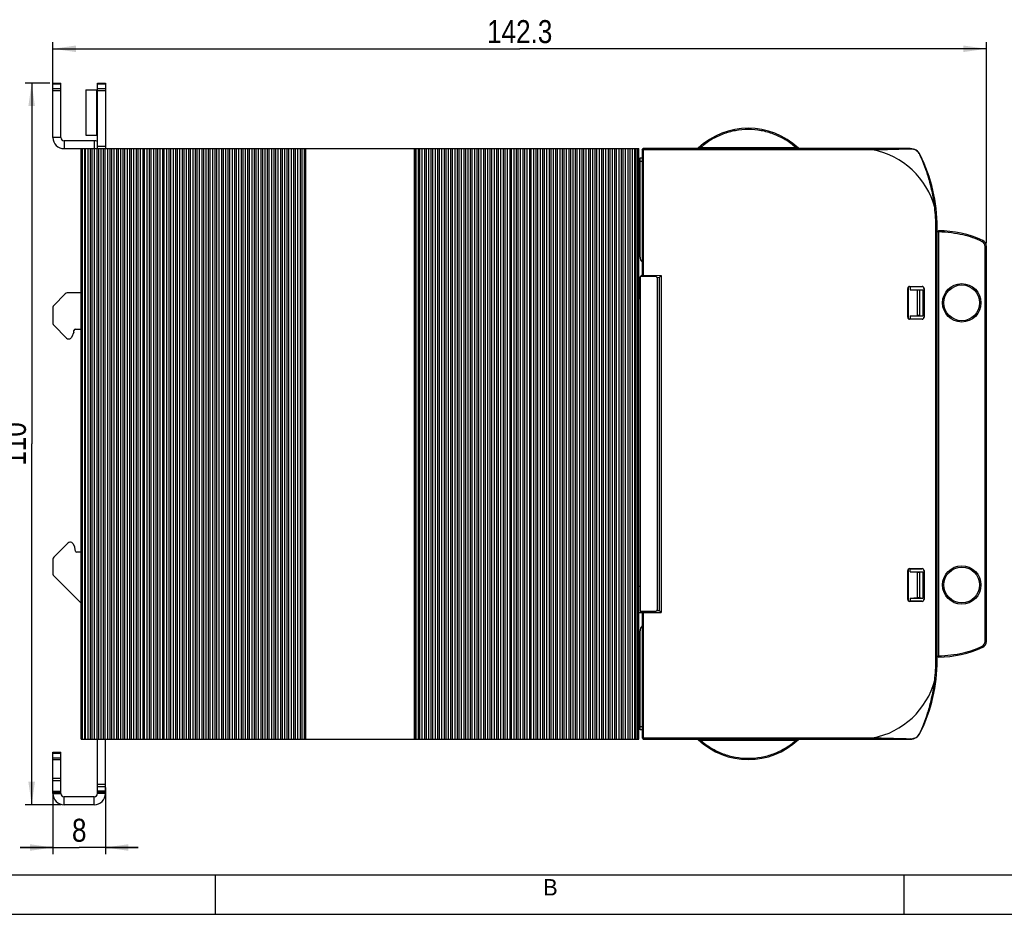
# Model space of a CAD drawing. Header units: millimetres. Extents: x 0 to 420, y 0 to 297.
# Tile 3 of 24: x 75 to 225, y 0 to 136. Entities that reach past the tile are written whole.
import ezdxf

# ---------------------------------------------------------------- set-up
doc = ezdxf.new("R2010")
doc.units = ezdxf.units.MM
doc.header["$LTSCALE"] = 23.1
doc.layers.get('0').update_dxf_attribs({"linetype": 'CONTINUOUS'})
doc.layers.add('ASSI', color=7, linetype='CONTINUOUS')
doc.styles.get("Standard").update_dxf_attribs({"font": 'txt', "width": 0.85})
doc.styles.add('TEXTSTYLE_2', font='trium.ttf')
doc.dimstyles.new('DIMSTYLE_1', dxfattribs={"dimtxt": 3.5, "dimasz": 3.5, "dimexe": 1, "dimexo": 0.5, "dimgap": 0.875, "dimtad": 1, "dimdec": 4, "dimdsep": 46, "dimtxsty": 'STANDARD', "dimblk": '_FILLED', "dimblk1": '_FILLED', "dimblk2": '_FILLED', "dimcen": 0.09, "dimadec": 4, "dimazin": 2, "dimtp": 0.1, "dimtm": 0.1, "dimtfac": 1, "dimtdec": 4, "dimtofl": 0, "dimtmove": 0, "dimatfit": 3, "dimldrblk": '_FILLED', "dimfxl": 1, "dimtolj": 1, "dimarcsym": 0})
doc.dimstyles.new('DIMSTYLE_2', dxfattribs={"dimtxt": 3.5, "dimasz": 3.5, "dimexe": 1, "dimexo": 0.5, "dimgap": 0.875, "dimtad": 1, "dimdec": 4, "dimdsep": 46, "dimtxsty": 'STANDARD', "dimblk": '_FILLED', "dimblk1": '_FILLED', "dimblk2": '_FILLED', "dimcen": 0.09, "dimadec": 4, "dimazin": 2, "dimtp": 0.2, "dimtm": 0.2, "dimtfac": 1, "dimtdec": 4, "dimtofl": 0, "dimtmove": 0, "dimatfit": 3, "dimldrblk": '_FILLED', "dimfxl": 1, "dimtolj": 1, "dimarcsym": 0})
doc.dimstyles.new('DIMSTYLE_3', dxfattribs={"dimtxt": 3.5, "dimasz": 3.5, "dimexe": 1, "dimexo": 0.5, "dimgap": 0.875, "dimtad": 1, "dimdec": 4, "dimdsep": 46, "dimtxsty": 'STANDARD', "dimblk": '_FILLED', "dimblk1": '_FILLED', "dimblk2": '_FILLED', "dimcen": 0.09, "dimadec": 4, "dimazin": 2, "dimtp": 0.15, "dimtm": 0.15, "dimtfac": 1, "dimtdec": 4, "dimtofl": 0, "dimtmove": 0, "dimatfit": 3, "dimldrblk": '_FILLED', "dimfxl": 1, "dimtolj": 1, "dimarcsym": 0})

# ---------------------------------------------------------------- blocks, each defined once
blk = doc.blocks.new('_FILLED')
at = {"color": 0, "linetype": 'BYBLOCK'}
blk.add_solid([(0, 0), (-1, 0.143), (-1, -0.143)], dxfattribs=at)
blk = doc.blocks.new('*D1')
at = {"color": 2, "linetype": 'CONTINUOUS'}
for p, q in [((80.24, 126.03), (80.24, 132.91)), ((222.54, 102.29), (222.54, 132.91)), ((80.24, 131.91), (151.39, 131.91)), ((222.54, 131.91), (151.39, 131.91))]:
    blk.add_line(p, q, dxfattribs=at)
at = {"color": 2, "linetype": 'CONTINUOUS', "xscale": 3.5, "yscale": 3.5, "zscale": 3.5, "rotation": 180}
blk.add_blockref('_FILLED', (80.24, 131.91), dxfattribs=at)
at = {"color": 2, "linetype": 'CONTINUOUS', "xscale": 3.5, "yscale": 3.5, "zscale": 3.5}
blk.add_blockref('_FILLED', (222.54, 131.91), dxfattribs=at)
at = {"color": 2, "linetype": 'CONTINUOUS', "insert": (151.39, 136.28), "char_height": 3.5, "width": 18, "attachment_point": 2, "line_spacing_factor": 0.9}
blk.add_mtext('142.3', dxfattribs=at)
blk = doc.blocks.new('*D2')
at = {"color": 2, "linetype": 'CONTINUOUS'}
for p, q in [((79.74, 126.69), (75.99, 126.69)), ((76.99, 126.69), (76.99, 71.69)), ((76.99, 16.69), (76.99, 71.69)), ((81.44, 16.69), (75.99, 16.69))]:
    blk.add_line(p, q, dxfattribs=at)
at = {"color": 2, "linetype": 'CONTINUOUS', "xscale": 3.5, "yscale": 3.5, "zscale": 3.5}
for p, rotation in [((76.99, 126.69), 90), ((76.99, 16.69), 270)]:
    blk.add_blockref('_FILLED', p, dxfattribs=dict(at, rotation=rotation))
at = {"color": 2, "linetype": 'CONTINUOUS', "insert": (72.62, 71.69), "char_height": 3.5, "width": 10.125, "attachment_point": 2, "rotation": 90, "line_spacing_factor": 0.9}
blk.add_mtext('110', dxfattribs=at)
blk = doc.blocks.new('*D8')
at = {"color": 2, "linetype": 'CONTINUOUS'}
for p, q in [((80.24, 18.25), (80.24, 9.18)), ((88.24, 19.32), (88.24, 9.18)), ((80.24, 10.18), (75.24, 10.18)), ((75.24, 10.18), (84.24, 10.18)), ((93.24, 10.18), (84.24, 10.18)), ((88.24, 10.18), (93.24, 10.18))]:
    blk.add_line(p, q, dxfattribs=at)
at = {"color": 2, "linetype": 'CONTINUOUS', "xscale": 3.5, "yscale": 3.5, "zscale": 3.5}
blk.add_blockref('_FILLED', (80.24, 10.18), dxfattribs=at)
at = {"color": 2, "linetype": 'CONTINUOUS', "xscale": 3.5, "yscale": 3.5, "zscale": 3.5, "rotation": 180}
blk.add_blockref('_FILLED', (88.24, 10.18), dxfattribs=at)
at = {"color": 2, "linetype": 'CONTINUOUS', "insert": (84.24, 14.56), "char_height": 3.5, "width": 4.125, "attachment_point": 2, "line_spacing_factor": 0.9}
blk.add_mtext('8', dxfattribs=at)

msp = doc.modelspace()

# ---------------------------------------------------------------- linework, layer by layer
at = {"color": 7, "linetype": 'CONTINUOUS'}
for p, q in [((80.23855, 118.39139), (80.23855, 126.69139)), ((80.23855, 126.69139), (81.43855, 126.69139)), ((87.03855, 116.69139), (87.03855, 126.69139)), ((87.03855, 126.69139), (88.23855, 126.69139)), ((85.23855, 125.64139), (85.23855, 118.74139)), ((85.23855, 125.64139), (86.93855, 125.64139)), ((85.23855, 118.74139), (86.93855, 118.74139)), ((81.93855, 116.69139), (169.53855, 116.69139)), ((84.53855, 26.69139), (84.53855, 116.69139)), ((85.53855, 116.69139), (85.53855, 26.69139)), ((86.53855, 116.69139), (86.53855, 26.69139)), ((87.53855, 116.69139), (87.53855, 26.69139)), ((88.53855, 116.69139), (88.53855, 26.69139)), ((89.53855, 116.69139), (89.53855, 26.69139)), ((90.53855, 116.69139), (90.53855, 26.69139)), ((91.53855, 116.69139), (91.53855, 26.69139)), ((92.53855, 116.69139), (92.53855, 26.69139)), ((93.53855, 116.69139), (93.53855, 26.69139)), ((94.53855, 116.69139), (94.53855, 26.69139)), ((95.53855, 116.69139), (95.53855, 26.69139)), ((96.53855, 116.69139), (96.53855, 26.69139)), ((97.53855, 116.69139), (97.53855, 26.69139)), ((98.53855, 116.69139), (98.53855, 26.69139)), ((99.53855, 116.69139), (99.53855, 26.69139)), ((100.53855, 116.69139), (100.53855, 26.69139)), ((101.53855, 116.69139), (101.53855, 26.69139)), ((102.53855, 116.69139), (102.53855, 26.69139)), ((103.53855, 116.69139), (103.53855, 26.69139)), ((104.53855, 116.69139), (104.53855, 26.69139)), ((105.53855, 116.69139), (105.53855, 26.69139)), ((106.53855, 116.69139), (106.53855, 26.69139)), ((107.53855, 116.69139), (107.53855, 26.69139)), ((108.53855, 116.69139), (108.53855, 26.69139)), ((109.53855, 116.69139), (109.53855, 26.69139)), ((110.53855, 116.69139), (110.53855, 26.69139)), ((111.53855, 116.69139), (111.53855, 26.69139)), ((112.53855, 116.69139), (112.53855, 26.69139)), ((113.53855, 116.69139), (113.53855, 26.69139)), ((114.53855, 116.69139), (114.53855, 26.69139)), ((115.53855, 116.69139), (115.53855, 26.69139)), ((116.53855, 116.69139), (116.53855, 26.69139)), ((117.53855, 116.69139), (117.53855, 26.69139)), ((118.53855, 116.69139), (118.53855, 26.69139)), ((135.53855, 116.69139), (135.53855, 26.69139)), ((136.53855, 26.69139), (136.53855, 116.69139)), ((137.53855, 26.69139), (137.53855, 116.69139)), ((138.53855, 26.69139), (138.53855, 116.69139)), ((139.53855, 26.69139), (139.53855, 116.69139)), ((140.53855, 26.69139), (140.53855, 116.69139)), ((141.53855, 26.69139), (141.53855, 116.69139)), ((142.53855, 26.69139), (142.53855, 116.69139)), ((143.53855, 26.69139), (143.53855, 116.69139)), ((144.53855, 26.69139), (144.53855, 116.69139)), ((145.53855, 26.69139), (145.53855, 116.69139)), ((146.53855, 26.69139), (146.53855, 116.69139)), ((147.53855, 26.69139), (147.53855, 116.69139)), ((148.53855, 26.69139), (148.53855, 116.69139)), ((149.53855, 26.69139), (149.53855, 116.69139)), ((150.53855, 26.69139), (150.53855, 116.69139)), ((151.53855, 26.69139), (151.53855, 116.69139)), ((152.53855, 26.69139), (152.53855, 116.69139)), ((153.53855, 26.69139), (153.53855, 116.69139)), ((154.53855, 26.69139), (154.53855, 116.69139)), ((155.53855, 26.69139), (155.53855, 116.69139)), ((156.53855, 26.69139), (156.53855, 116.69139)), ((157.53855, 26.69139), (157.53855, 116.69139)), ((158.53855, 26.69139), (158.53855, 116.69139)), ((159.53855, 26.69139), (159.53855, 116.69139)), ((160.53855, 26.69139), (160.53855, 116.69139)), ((161.53855, 26.69139), (161.53855, 116.69139)), ((162.53855, 26.69139), (162.53855, 116.69139)), ((163.53855, 26.69139), (163.53855, 116.69139)), ((164.53855, 26.69139), (164.53855, 116.69139)), ((165.53855, 26.69139), (165.53855, 116.69139)), ((166.53855, 26.69139), (166.53855, 116.69139)), ((167.53855, 26.69139), (167.53855, 116.69139)), ((168.53855, 116.69139), (168.53855, 26.69139)), ((169.53855, 26.69139), (169.53855, 116.69139)), ((170.03855, 116.49139), (170.23855, 116.69139)), ((170.03855, 116.49139), (170.03855, 97.19008)), ((170.23855, 116.49139), (170.13855, 116.59139)), ((210.93831, 116.69139), (170.23855, 116.69139)), ((170.23855, 116.49139), (170.23855, 97.38965)), ((205.22029, 116.49139), (170.23855, 116.49139)), ((210.94197, 116.61972), (210.77718, 116.61526)), ((211.02574, 116.62199), (210.77719, 116.61442)), ((169.73855, 100.15739), (169.73855, 115.29139)), ((169.73855, 115.29139), (170.03855, 115.29008)), ((214.83855, 38.69139), (214.83855, 104.69139)), ((215.03855, 38.69139), (215.03855, 104.69139)), ((215.03855, 103.98698), (215.2438, 104.18691)), ((215.23855, 103.98745), (215.23855, 39.3959)), ((222.33855, 41.58795), (222.33855, 101.79484)), ((222.53855, 41.58795), (222.53855, 101.79484)), ((169.73855, 97.14139), (169.63855, 97.04139)), ((169.63855, 93.84139), (169.63855, 97.04139)), ((169.73855, 97.19139), (169.73855, 46.19139)), ((172.13942, 97.18092), (169.73855, 97.19139)), ((170.03855, 97.44139), (169.78833, 97.19118)), ((170.03855, 97.39139), (172.93855, 97.36609)), ((172.31196, 97.08038), (172.64737, 97.07745)), ((172.33855, 96.98092), (172.33855, 46.40187)), ((172.93855, 97.36446), (172.64736, 97.07616)), ((172.64737, 97.07745), (172.64737, 46.30534)), ((172.93855, 97.36609), (172.93855, 46.0167)), ((210.53855, 90.99139), (210.53855, 95.39139)), ((210.55737, 90.99139), (210.55737, 95.39139)), ((210.6104, 95.55477), (210.6104, 90.82802)), ((210.83855, 95.69139), (212.73855, 95.69139)), ((210.83855, 95.67266), (212.73855, 95.67324)), ((210.89603, 95.67266), (210.89603, 95.19139)), ((210.89603, 95.19139), (212.83855, 95.19139)), ((210.89603, 95.19139), (212.03855, 95.1214)), ((212.37667, 95.1214), (212.03855, 95.1214)), ((212.03855, 91.26138), (212.03855, 95.1214)), ((212.37667, 95.1214), (212.83855, 95.19139)), ((212.37667, 91.26138), (212.37667, 95.1214)), ((212.83855, 95.19139), (212.83855, 91.19139)), ((213.02048, 95.39139), (213.02048, 90.99139)), ((213.03855, 95.39139), (213.03855, 90.99139)), ((169.73855, 93.74139), (169.63855, 93.84139)), ((212.73855, 90.70955), (210.83855, 90.71013)), ((212.73855, 90.69139), (210.83855, 90.69139)), ((210.89603, 91.19139), (212.03855, 91.26138)), ((210.89603, 91.19139), (212.83855, 91.19139)), ((210.89603, 91.19139), (210.89603, 90.71013)), ((212.37667, 91.26138), (212.03855, 91.26138)), ((212.37667, 91.26138), (212.83855, 91.19139)), ((210.6104, 52.55477), (210.6104, 47.82802)), ((210.83855, 52.69139), (212.73855, 52.69139)), ((210.83855, 52.67266), (212.73855, 52.67324)), ((210.89603, 52.19139), (210.89603, 52.67266)), ((210.53855, 47.99139), (210.53855, 52.39139)), ((210.55737, 47.99139), (210.55737, 52.39139)), ((210.89603, 52.19139), (212.83855, 52.19139)), ((210.89603, 52.19139), (212.03855, 52.1214)), ((212.03855, 52.1214), (212.37667, 52.1214)), ((212.03855, 48.26138), (212.03855, 52.1214)), ((212.37667, 52.1214), (212.83855, 52.19139)), ((212.37667, 48.26138), (212.37667, 52.1214)), ((212.83855, 52.19139), (212.83855, 48.19139)), ((213.02048, 52.39139), (213.02048, 47.99139)), ((213.03855, 52.39139), (213.03855, 47.99139)), ((169.73855, 49.94139), (169.53855, 49.94139)), ((210.89603, 48.19139), (212.03855, 48.26138)), ((210.89603, 48.19139), (212.83855, 48.19139)), ((210.89603, 48.19139), (210.89603, 47.71013)), ((212.03855, 48.26138), (212.37667, 48.26138)), ((212.37667, 48.26138), (212.83855, 48.19139)), ((212.73855, 47.70955), (210.83855, 47.71013)), ((212.73855, 47.69139), (210.83855, 47.69139)), ((170.03855, 45.94139), (169.53855, 45.94139)), ((169.73855, 46.19139), (172.13942, 46.20187)), ((170.03855, 46.1927), (170.03855, 26.89139)), ((170.03855, 45.99139), (172.93855, 46.0167)), ((170.23855, 45.99314), (170.23855, 26.89139)), ((172.31252, 46.30354), (172.64736, 46.30663)), ((172.64736, 46.30663), (172.93855, 46.0167)), ((169.73855, 28.09139), (169.73855, 43.22539)), ((215.2438, 39.19588), (215.03855, 39.39581)), ((170.03899, 28.0927), (169.73855, 28.09139)), ((84.53855, 26.69139), (169.53855, 26.69139)), ((87.03855, 18.39139), (87.03855, 26.69139)), ((170.03855, 26.89139), (170.23855, 26.69139)), ((170.13855, 26.79139), (170.23855, 26.89139)), ((170.23855, 26.89139), (205.22029, 26.89139)), ((170.23855, 26.69139), (210.93831, 26.69139)), ((210.77252, 26.76766), (211.02574, 26.7608)), ((80.23855, 24.69139), (81.43855, 24.69139)), ((81.43855, 18.39139), (81.43855, 24.69139)), ((86.53855, 17.89139), (81.93855, 17.89139)), ((18, 6), (414, 6)), ((210, 0), (210, 6))]:
    msp.add_line(p, q, dxfattribs=at)
at = {"color": 9, "linetype": 'CONTINUOUS'}
for p, q in [((80.23855, 126.57424), (81.43855, 126.57424)), ((87.03855, 126.57424), (88.23855, 126.57424)), ((81.43855, 125.80855), (80.23855, 125.80855)), ((81.43855, 125.52571), (80.23855, 125.52571)), ((88.23855, 125.80855), (87.03855, 125.80855)), ((88.23855, 125.52571), (87.03855, 125.52571)), ((81.43855, 118.39139), (80.23855, 118.39139)), ((81.93855, 117.89139), (81.93855, 116.69139)), ((86.53855, 117.89139), (86.53855, 116.69139)), ((87.03855, 117.09139), (88.23855, 117.09139)), ((84.73855, 26.69139), (84.73855, 116.69139)), ((85.03855, 116.69139), (85.03855, 26.69139)), ((85.16355, 116.69139), (85.16355, 26.69139)), ((85.91355, 116.69139), (85.91355, 26.69139)), ((86.16355, 116.69139), (86.16355, 26.69139)), ((86.91355, 116.69139), (86.91355, 26.69139)), ((87.16355, 116.69139), (87.16355, 26.69139)), ((87.91355, 116.69139), (87.91355, 26.69139)), ((88.16355, 116.69139), (88.16355, 26.69139)), ((88.91355, 116.69139), (88.91355, 26.69139)), ((89.16355, 116.69139), (89.16355, 26.69139)), ((89.91355, 116.69139), (89.91355, 26.69139)), ((90.16355, 116.69139), (90.16355, 26.69139)), ((90.91355, 116.69139), (90.91355, 26.69139)), ((91.16355, 116.69139), (91.16355, 26.69139)), ((91.91355, 116.69139), (91.91355, 26.69139)), ((92.16355, 116.69139), (92.16355, 26.69139)), ((92.91355, 116.69139), (92.91355, 26.69139)), ((93.16355, 116.69139), (93.16355, 26.69139)), ((93.91355, 116.69139), (93.91355, 26.69139)), ((94.16355, 116.69139), (94.16355, 26.69139)), ((94.91355, 116.69139), (94.91355, 26.69139)), ((95.16355, 116.69139), (95.16355, 26.69139)), ((95.91355, 116.69139), (95.91355, 26.69139)), ((96.16355, 116.69139), (96.16355, 26.69139)), ((96.91355, 116.69139), (96.91355, 26.69139)), ((97.16355, 116.69139), (97.16355, 26.69139)), ((97.91355, 116.69139), (97.91355, 26.69139)), ((98.16355, 116.69139), (98.16355, 26.69139)), ((98.91355, 116.69139), (98.91355, 26.69139)), ((99.16355, 116.69139), (99.16355, 26.69139)), ((99.91355, 116.69139), (99.91355, 26.69139)), ((100.16355, 116.69139), (100.16355, 26.69139)), ((100.91355, 116.69139), (100.91355, 26.69139)), ((101.16355, 116.69139), (101.16355, 26.69139)), ((101.91355, 116.69139), (101.91355, 26.69139)), ((102.16355, 116.69139), (102.16355, 26.69139)), ((102.91355, 116.69139), (102.91355, 26.69139)), ((103.16355, 116.69139), (103.16355, 26.69139)), ((103.91355, 116.69139), (103.91355, 26.69139)), ((104.16355, 116.69139), (104.16355, 26.69139)), ((104.91355, 116.69139), (104.91355, 26.69139)), ((105.16355, 116.69139), (105.16355, 26.69139)), ((105.91355, 116.69139), (105.91355, 26.69139)), ((106.16355, 116.69139), (106.16355, 26.69139)), ((106.91355, 116.69139), (106.91355, 26.69139)), ((107.16355, 116.69139), (107.16355, 26.69139)), ((107.91355, 116.69139), (107.91355, 26.69139)), ((108.16355, 116.69139), (108.16355, 26.69139)), ((108.91355, 116.69139), (108.91355, 26.69139)), ((109.16355, 116.69139), (109.16355, 26.69139)), ((109.91355, 116.69139), (109.91355, 26.69139)), ((110.16355, 116.69139), (110.16355, 26.69139)), ((110.91355, 116.69139), (110.91355, 26.69139)), ((111.16355, 116.69139), (111.16355, 26.69139)), ((111.91355, 116.69139), (111.91355, 26.69139)), ((112.16355, 116.69139), (112.16355, 26.69139)), ((112.91355, 116.69139), (112.91355, 26.69139)), ((113.16355, 116.69139), (113.16355, 26.69139)), ((113.91355, 116.69139), (113.91355, 26.69139)), ((114.16355, 116.69139), (114.16355, 26.69139)), ((114.91355, 116.69139), (114.91355, 26.69139)), ((115.16355, 116.69139), (115.16355, 26.69139)), ((115.91355, 116.69139), (115.91355, 26.69139)), ((116.16355, 116.69139), (116.16355, 26.69139)), ((116.91355, 116.69139), (116.91355, 26.69139)), ((117.16355, 116.69139), (117.16355, 26.69139)), ((117.91355, 116.69139), (117.91355, 26.69139)), ((118.16355, 116.69139), (118.16355, 26.69139)), ((118.65374, 26.69139), (118.65374, 116.69139)), ((118.77874, 26.69139), (118.77874, 116.69139)), ((135.29836, 116.69139), (135.29836, 26.69139)), ((135.42336, 116.69139), (135.42336, 26.69139)), ((135.91355, 116.69139), (135.91355, 26.69139)), ((136.16355, 26.69139), (136.16355, 116.69139)), ((136.91355, 26.69139), (136.91355, 116.69139)), ((137.16355, 26.69139), (137.16355, 116.69139)), ((137.91355, 26.69139), (137.91355, 116.69139)), ((138.16355, 26.69139), (138.16355, 116.69139)), ((138.91355, 26.69139), (138.91355, 116.69139)), ((139.16355, 26.69139), (139.16355, 116.69139)), ((139.91355, 26.69139), (139.91355, 116.69139)), ((140.16355, 26.69139), (140.16355, 116.69139)), ((140.91355, 26.69139), (140.91355, 116.69139)), ((141.16355, 26.69139), (141.16355, 116.69139)), ((141.91355, 26.69139), (141.91355, 116.69139)), ((142.16355, 26.69139), (142.16355, 116.69139)), ((142.91355, 26.69139), (142.91355, 116.69139)), ((143.16355, 26.69139), (143.16355, 116.69139)), ((143.91355, 26.69139), (143.91355, 116.69139)), ((144.16355, 26.69139), (144.16355, 116.69139)), ((144.91355, 26.69139), (144.91355, 116.69139)), ((145.16355, 26.69139), (145.16355, 116.69139)), ((145.91355, 26.69139), (145.91355, 116.69139)), ((146.16355, 26.69139), (146.16355, 116.69139)), ((146.91355, 26.69139), (146.91355, 116.69139)), ((147.16355, 26.69139), (147.16355, 116.69139)), ((147.91355, 26.69139), (147.91355, 116.69139)), ((148.16355, 26.69139), (148.16355, 116.69139)), ((148.91355, 26.69139), (148.91355, 116.69139)), ((149.16355, 26.69139), (149.16355, 116.69139)), ((149.91355, 26.69139), (149.91355, 116.69139)), ((150.16355, 26.69139), (150.16355, 116.69139)), ((150.91355, 26.69139), (150.91355, 116.69139)), ((151.16355, 26.69139), (151.16355, 116.69139)), ((151.91355, 26.69139), (151.91355, 116.69139)), ((152.16355, 26.69139), (152.16355, 116.69139)), ((152.91355, 26.69139), (152.91355, 116.69139)), ((153.16355, 26.69139), (153.16355, 116.69139)), ((153.91355, 26.69139), (153.91355, 116.69139)), ((154.16355, 26.69139), (154.16355, 116.69139)), ((154.91355, 26.69139), (154.91355, 116.69139)), ((155.16355, 26.69139), (155.16355, 116.69139)), ((155.91355, 26.69139), (155.91355, 116.69139)), ((156.16355, 26.69139), (156.16355, 116.69139)), ((156.91355, 26.69139), (156.91355, 116.69139)), ((157.16355, 26.69139), (157.16355, 116.69139)), ((157.91355, 26.69139), (157.91355, 116.69139)), ((158.16355, 26.69139), (158.16355, 116.69139)), ((158.91355, 26.69139), (158.91355, 116.69139)), ((159.16355, 26.69139), (159.16355, 116.69139)), ((159.91355, 26.69139), (159.91355, 116.69139)), ((160.16355, 26.69139), (160.16355, 116.69139)), ((160.91355, 26.69139), (160.91355, 116.69139)), ((161.16355, 26.69139), (161.16355, 116.69139)), ((161.91355, 26.69139), (161.91355, 116.69139)), ((162.16355, 26.69139), (162.16355, 116.69139)), ((162.91355, 26.69139), (162.91355, 116.69139)), ((163.16355, 26.69139), (163.16355, 116.69139)), ((163.91355, 26.69139), (163.91355, 116.69139)), ((164.16355, 26.69139), (164.16355, 116.69139)), ((164.91355, 26.69139), (164.91355, 116.69139)), ((165.16355, 26.69139), (165.16355, 116.69139)), ((165.91355, 26.69139), (165.91355, 116.69139)), ((166.16355, 26.69139), (166.16355, 116.69139)), ((166.91355, 26.69139), (166.91355, 116.69139)), ((167.16355, 26.69139), (167.16355, 116.69139)), ((167.91355, 26.69139), (167.91355, 116.69139)), ((168.16355, 116.69139), (168.16355, 26.69139)), ((168.91355, 116.69139), (168.91355, 26.69139)), ((169.03855, 116.69139), (169.03855, 26.69139)), ((169.33855, 26.69139), (169.33855, 116.69139)), ((178.73158, 116.78934), (178.59599, 116.7462)), ((178.99802, 116.87401), (178.73158, 116.78934)), ((178.99807, 116.87401), (193.47949, 116.87401)), ((193.74418, 116.78977), (193.47908, 116.87401)), ((193.88111, 116.7462), (193.74418, 116.78977)), ((205.22029, 116.49139), (205.22029, 116.69139)), ((211.02574, 116.62199), (210.93831, 116.69139)), ((212.39159, 115.78231), (212.46318, 115.7429)), ((169.73855, 114.7914), (170.03855, 114.79009)), ((214.65547, 107.69923), (214.854, 107.72349)), ((214.83855, 104.69139), (215.03855, 104.69139)), ((221.89776, 102.50966), (221.98756, 102.68837)), ((222.33855, 101.79484), (222.53855, 101.79484)), ((210.55737, 95.39139), (210.53855, 95.39139)), ((210.83855, 95.67266), (210.83855, 95.69139)), ((212.73855, 95.67324), (212.73855, 95.69139)), ((213.02048, 95.39139), (213.03855, 95.39139)), ((210.55737, 90.99139), (210.53855, 90.99139)), ((210.83855, 90.71013), (210.83855, 90.69139)), ((212.73855, 90.70955), (212.73855, 90.69139)), ((213.02048, 90.99139), (213.03855, 90.99139)), ((210.83855, 52.67266), (210.83855, 52.69139)), ((212.73855, 52.67324), (212.73855, 52.69139)), ((210.55737, 52.39139), (210.53855, 52.39139)), ((213.02048, 52.39139), (213.03855, 52.39139)), ((210.55737, 47.99139), (210.53855, 47.99139)), ((210.83855, 47.71013), (210.83855, 47.69139)), ((212.73855, 47.70955), (212.73855, 47.69139)), ((213.02048, 47.99139), (213.03855, 47.99139)), ((221.89776, 40.87313), (221.98756, 40.69442)), ((222.33855, 41.58795), (222.53855, 41.58795)), ((214.83855, 38.69139), (215.03855, 38.69139)), ((214.65547, 35.68355), (214.854, 35.6593)), ((170.03855, 28.5927), (169.73855, 28.59139)), ((212.39159, 27.60048), (212.46318, 27.63989)), ((178.59599, 26.63659), (178.73292, 26.59302)), ((178.73292, 26.59302), (178.99802, 26.50878)), ((193.47945, 26.50878), (178.99838, 26.50878)), ((193.47908, 26.50878), (193.7543, 26.59624)), ((193.7543, 26.59624), (193.88111, 26.63659)), ((205.22029, 26.89139), (205.22029, 26.69139)), ((211.02574, 26.7608), (210.93831, 26.69139)), ((80.23855, 24.57424), (81.43855, 24.57424)), ((81.43855, 23.80855), (80.23855, 23.80855)), ((81.43855, 23.52571), (80.23855, 23.52571)), ((81.43855, 20.68325), (80.23855, 20.68325)), ((81.43855, 20.33684), (80.23855, 20.33684)), ((87.03855, 19.81723), (88.23855, 19.81723)), ((80.23855, 18.74913), (81.43855, 18.74913)), ((80.23855, 18.57592), (81.43855, 18.57592)), ((80.23855, 18.39139), (81.43855, 18.39139)), ((87.03855, 19.47082), (88.23855, 19.47082)), ((88.23855, 18.74913), (87.03855, 18.74913)), ((88.23855, 18.57592), (87.03855, 18.57592)), ((88.23855, 18.39139), (87.03855, 18.39139)), ((81.93855, 16.69139), (81.93855, 17.89139)), ((86.53855, 16.69139), (86.53855, 17.89139))]:
    msp.add_line(p, q, dxfattribs=at)
at = {"color": 3, "linetype": 'CONTINUOUS'}
for p, q in [((81.43855, 118.39139), (81.43855, 126.69139)), ((88.23855, 126.69139), (88.23855, 116.69139)), ((86.53855, 117.89139), (81.93855, 117.89139)), ((80.35571, 92.80855), (82.12139, 94.57424)), ((84.53855, 94.69139), (82.40423, 94.69139)), ((80.23855, 92.52571), (80.23855, 90.05708)), ((82.32139, 87.80855), (80.35571, 89.77424)), ((83.4027, 88.71252), (83.04513, 87.92587)), ((83.43855, 88.87804), (83.43855, 88.99139)), ((83.63855, 89.19139), (84.53855, 89.19139)), ((82.60423, 87.69139), (82.68098, 87.69139)), ((80.35571, 54.40855), (82.52139, 56.57424)), ((82.91302, 56.69139), (82.80423, 56.69139)), ((83.25528, 56.49842), (83.52329, 56.05535)), ((83.6739, 55.35666), (83.57496, 55.91778)), ((80.23855, 54.12571), (80.23855, 51.85708)), ((84.53855, 55.19139), (83.87086, 55.19139)), ((84.42139, 47.50855), (80.35571, 51.57424)), ((88.23855, 18.39139), (88.23855, 26.69139)), ((80.23855, 18.39139), (80.23855, 24.69139)), ((86.53855, 16.69139), (81.93855, 16.69139))]:
    msp.add_line(p, q, dxfattribs=at)
at = {"color": 2, "linetype": 'CONTINUOUS'}
for p, q in [((105, 0), (105, 6)), ((0, 0), (420, 0))]:
    msp.add_line(p, q, dxfattribs=at)
at = {"color": 9, "linetype": 'CONTINUOUS'}
for centre, radius in [((218.78855, 93.19139), 2.92703), ((218.78855, 93.19139), 2.72282), ((218.78855, 50.19139), 2.92703), ((218.78855, 50.19139), 2.72282)]:
    msp.add_circle(centre, radius, dxfattribs=at)
at = {"color": 7, "linetype": 'CONTINUOUS'}
for centre, radius, start, end in [((186.23855, 108.67849), 11.1129, 46.5501517, 133.4498483), ((81.93855, 118.39139), 1.7, 180, 270), ((178.45845, 116.89139), 0.2, 269.9998275, 313.4498483), ((194.01865, 116.89139), 0.2, 226.5502751, 255.516686), ((210.93831, 114.99139), 1.7, 26.2353968, 90), ((211.06435, 115.15692), 1.46557, 87.4059863, 91.5096851), ((187.4973, 104.17136), 27.46889, 24.8702736, 25.0048278), ((189.07825, 104.90181), 25.72735, 24.3403509, 24.8751377), ((190.03855, 104.69139), 25, 0, 26.2353968), ((170.13855, 114.59139), 0.7, 124.8499046, 149.0687476), ((170.13855, 114.59139), 0.7, 210.9312757, 235.1500954), ((190.03855, 104.69139), 24.8, 0, 6.966203), ((221.53855, 101.79484), 0.8, 0, 63.319902), ((221.53855, 101.79484), 1, 0, 63.319902), ((170.73855, 100.15739), 1, 180, 225.5576879), ((172.13855, 96.98092), 0.2, 0, 89.75), ((210.83855, 95.39139), 0.3, 90, 180), ((212.73855, 95.39139), 0.3, 0, 90), ((210.83855, 90.99139), 0.3, 180, 270), ((212.73855, 90.99139), 0.3, 270, 360), ((210.83855, 52.39139), 0.3, 90, 180), ((212.73855, 52.39139), 0.3, 0, 90), ((210.83855, 47.99139), 0.3, 180, 270), ((212.73855, 47.99139), 0.3, 270, 360), ((172.13855, 46.40187), 0.2, 270.25, 360), ((170.73855, 43.22539), 1, 134.4423121, 180), ((221.53855, 41.58795), 0.8, 296.680098, 360), ((221.53855, 41.58795), 1, 296.680098, 360), ((168.61217, 84.90251), 65.15273, 315.5735491, 315.6962719), ((190.03855, 38.69139), 25, 333.7646032, 360), ((190.03855, 38.69139), 24.8, 353.033797, 360), ((170.13855, 28.79139), 0.7, 124.8499046, 149.0687476), ((170.13855, 28.79139), 0.7, 210.9312757, 235.1500954), ((210.93831, 28.39139), 1.7, 270, 333.7646032), ((187.01714, 39.43542), 27.99872, 334.9950829, 335.1271303), ((188.64935, 38.67963), 26.20002, 335.1253094, 335.6370545), ((178.45845, 26.49139), 0.2, 46.5501517, 90), ((186.23855, 34.7043), 11.1129, 226.5501517, 313.4498483), ((194.01865, 26.49139), 0.2, 89.9997172, 133.4498483), ((211.06426, 28.22401), 1.46372, 268.4921483, 272.6045939), ((81.93855, 18.39139), 0.5, 180, 270), ((86.53855, 18.39139), 0.5, 270, 360)]:
    msp.add_arc(centre, radius, start, end, dxfattribs=at)
at = {"color": 3, "linetype": 'CONTINUOUS'}
for centre, radius, start, end in [((81.93855, 118.39139), 0.5, 180, 270), ((86.53855, 116.19139), 1.7, 72.8875718, 90), ((82.40423, 94.29139), 0.4, 90, 135), ((80.63855, 92.52571), 0.4, 135, 180), ((80.63855, 90.05708), 0.4, 180, 225), ((83.03855, 88.87804), 0.4, 335.5560452, 360), ((83.63855, 88.99139), 0.2, 90, 180), ((82.60423, 88.09139), 0.4, 225, 270), ((82.68098, 88.09139), 0.4, 270, 335.5560452), ((82.80423, 56.29139), 0.4, 90, 135), ((82.91302, 56.29139), 0.4, 31.1696769, 90), ((83.18103, 55.84832), 0.4, 10, 31.1696769), ((80.63855, 54.12571), 0.4, 135, 180), ((83.87086, 55.39139), 0.2, 190, 270), ((80.63855, 51.85708), 0.4, 180, 225), ((84.70423, 47.79139), 0.4, 225, 245.5184557), ((81.93855, 18.39139), 1.7, 180, 270), ((86.53855, 18.39139), 1.7, 270, 360)]:
    msp.add_arc(centre, radius, start, end, dxfattribs=at)
at = {"color": 9, "linetype": 'CONTINUOUS'}
for centre, start, end in [((203.03855, 104.69139), 14.5161738, 79.5246862), ((203.03855, 38.69139), 280.4753138, 345.4838262)]:
    msp.add_arc(centre, 12, start, end, dxfattribs=at)
at = {"color": 7, "linetype": 'CONTINUOUS'}
for centre, major_axis, start_param, end_param in [((210.83863, 95.39139), (0.28127, 0), 1.571101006, 3.141592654), ((212.73863, 95.39139), (0.28184, 0), 0, 1.571101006), ((210.83863, 90.99139), (0.28127, 0), -3.141592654, -1.571101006), ((212.73863, 90.99139), (0.28184, 0), -1.571101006, 0), ((210.83863, 52.39139), (0.28127, 0), 1.571101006, 3.141592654), ((212.73863, 52.39139), (0.28184, 0), 0, 1.571101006), ((210.83863, 47.99139), (0.28127, 0), -3.141592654, -1.571101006), ((212.73863, 47.99139), (0.28184, 0), -1.571101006, 0)]:
    msp.add_ellipse(centre, major_axis=major_axis, ratio=0.999999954, start_param=start_param, end_param=end_param, dxfattribs=at)
at = {"color": 9, "linetype": 'CONTINUOUS'}
for points, knots in [([(193.47949, 116.87401), (192.98548, 117.30894), (191.91628, 118.09138), (190.13011, 118.95765), (188.21642, 119.48939), (186.23829, 119.66853), (184.26029, 119.48933), (182.34692, 118.95757), (180.5609, 118.09156), (179.49204, 117.3089), (178.99807, 116.87401)], [0, 0, 0, 0, 0.124974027, 0.249967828, 0.374989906, 0.50003338, 0.625060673, 0.75005943, 0.875037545, 1, 1, 1, 1]), ([(178.9831, 116.69139), (178.98457, 116.69139), (178.98693, 116.69752), (178.98899, 116.70656), (178.99142, 116.72365), (178.99442, 116.75595), (178.99701, 116.80705), (178.99786, 116.85035), (178.99802, 116.87401)], [0, 0, 0, 0, 0.02398834, 0.081022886, 0.171722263, 0.293740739, 0.614957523, 1, 1, 1, 1]), ([(193.47908, 116.87401), (193.47923, 116.85035), (193.48009, 116.80705), (193.48268, 116.75595), (193.48567, 116.72365), (193.48811, 116.70656), (193.49017, 116.69752), (193.49252, 116.69139), (193.494, 116.69139)], [0, 0, 0, 0, 0.385042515, 0.706259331, 0.828277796, 0.91897716, 0.976011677, 1, 1, 1, 1]), ([(178.99802, 26.50878), (178.99786, 26.53243), (178.99701, 26.57574), (178.99442, 26.62684), (178.99142, 26.65914), (178.98899, 26.67623), (178.98693, 26.68527), (178.98457, 26.69139), (178.9831, 26.69139)], [0, 0, 0, 0, 0.385042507, 0.706259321, 0.828277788, 0.918977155, 0.976011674, 1, 1, 1, 1]), ([(178.99838, 26.50878), (179.49234, 26.0739), (180.56106, 25.29101), (182.34726, 24.42511), (184.26077, 23.89337), (186.23886, 23.71424), (188.21691, 23.8935), (190.13042, 24.42528), (191.91641, 25.2915), (192.98549, 26.07389), (193.47945, 26.50878)], [0, 0, 0, 0, 0.124962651, 0.249948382, 0.374963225, 0.500000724, 0.625037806, 0.750050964, 0.875035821, 1, 1, 1, 1]), ([(193.494, 26.69139), (193.49252, 26.69139), (193.49016, 26.68527), (193.4881, 26.67623), (193.48567, 26.65914), (193.48268, 26.62684), (193.48009, 26.57574), (193.47923, 26.53243), (193.47908, 26.50878)], [0, 0, 0, 0, 0.023988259, 0.081022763, 0.171722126, 0.293740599, 0.614957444, 1, 1, 1, 1])]:
    msp.add_open_spline(points, degree=3, knots=knots, dxfattribs=at)
at = {"color": 7, "linetype": 'CONTINUOUS'}
for points, knots in [([(210.77718, 116.61526), (210.43195, 116.60592), (208.57987, 116.55607), (206.72757, 116.5106), (205.22029, 116.49139)], [0, 0, 0, 0, 0.186402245, 1, 1, 1, 1]), ([(212.2978, 115.95241), (212.23583, 116.04971), (212.09055, 116.22715), (211.81587, 116.43428), (211.49275, 116.57631), (211.25454, 116.61547), (211.13068, 116.621)], [0, 0, 0, 0, 0.248042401, 0.487408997, 0.733436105, 1, 1, 1, 1]), ([(212.39159, 115.78231), (212.3849, 115.79664), (212.35644, 115.85483), (212.3241, 115.91111), (212.2978, 115.95241)], [0, 0, 0, 0, 0.244080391, 1, 1, 1, 1]), ([(214.65547, 107.69923), (214.60678, 108.13103), (214.49032, 108.96958), (214.26765, 110.17296), (214.00634, 111.28416), (213.50716, 113.07771), (212.98541, 114.47389), (212.51878, 115.50549)], [0, 0, 0, 0, 0.160472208, 0.312507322, 0.451797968, 0.581868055, 1, 1, 1, 1]), ([(215.14158, 104.08734), (215.1578, 104.07074), (215.19065, 104.03779), (215.22229, 104.00368), (215.23855, 103.98698)], [0, 0, 0, 0, 0.498930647, 1, 1, 1, 1]), ([(221.89778, 102.50971), (220.98189, 102.9707), (219.42243, 103.4969), (217.16461, 103.88069), (215.90156, 103.96987), (215.23856, 103.98791)], [0, 0, 0, 0, 0.447977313, 0.710233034, 1, 1, 1, 1]), ([(215.23855, 39.39599), (216.50046, 39.42893), (218.31008, 39.62384), (220.51444, 40.25485), (221.46425, 40.65364), (221.89785, 40.87293)], [0, 0, 0, 0, 0.551458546, 0.787731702, 1, 1, 1, 1]), ([(212.51628, 27.87172), (212.98056, 28.89727), (213.50099, 30.28766), (214.00085, 32.07698), (214.26427, 33.19322), (214.48899, 34.4042), (214.60643, 35.24863), (214.65547, 35.68355)], [0, 0, 0, 0, 0.415421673, 0.545648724, 0.685536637, 0.838486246, 1, 1, 1, 1]), ([(211.13077, 26.7618), (211.25448, 26.76734), (211.4923, 26.80635), (211.8151, 26.94811), (212.08996, 27.15502), (212.2355, 27.33261), (212.29763, 27.43012)], [0, 0, 0, 0, 0.266329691, 0.511872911, 0.751321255, 1, 1, 1, 1]), ([(212.29763, 27.43012), (212.30649, 27.44402), (212.34048, 27.49927), (212.37113, 27.55662), (212.39159, 27.60048)], [0, 0, 0, 0, 0.253995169, 1, 1, 1, 1]), ([(205.22029, 26.89139), (205.79543, 26.88407), (207.64639, 26.85208), (209.49696, 26.80216), (210.77252, 26.76766)], [0, 0, 0, 0, 0.310708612, 1, 1, 1, 1])]:
    msp.add_open_spline(points, degree=3, knots=knots, dxfattribs=at)
for points in [[(221.98756, 102.68837), (219.93545, 103.71958), (217.54342, 104.12648), (215.2438, 104.18691)], [(215.2438, 39.19588), (217.54342, 39.25631), (219.93545, 39.66321), (221.98756, 40.69442)]]:
    msp.add_open_spline(points, degree=3, dxfattribs=at)
at = {"layer": 'ASSI', "color": 9, "linetype": 'CONTINUOUS'}
msp.add_line((86.93855, 118.74139), (86.93855, 125.64139), dxfattribs=at)
at = {"layer": 'ASSI', "color": 7, "linetype": 'CONTINUOUS'}
for centre, start, end in [((86.93855, 125.74139), 270, 349.9999964), ((86.93855, 118.64139), 0, 90)]:
    msp.add_arc(centre, 0.1, start, end, dxfattribs=at)

# ---------------------------------------------------------------- texts
at = {"color": 2, "linetype": 'CONTINUOUS', "insert": (156.07197, 5.37307), "char_height": 2.5, "width": 2.3703704, "attachment_point": 2, "line_spacing_factor": 0.9, "style": 'TEXTSTYLE_2'}
msp.add_mtext('B', dxfattribs=at)

# ---------------------------------------------------------------- dimensions: what is measured, and where the dimension line sits
at = {"color": 2, "linetype": 'CONTINUOUS'}
for base, p1, p2, dimstyle, picture, middle in [((222.53855, 131.90624), (80.23855, 125.52571), (222.53855, 101.79484), 'DIMSTYLE_2', '*D1', (150.88855, 131.90624)), ((88.23855, 10.18209), (80.23855, 18.74913), (88.23855, 19.81723), 'DIMSTYLE_1', '*D8', (83.73855, 10.18209))]:
    dim = msp.add_linear_dim(base=base, p1=p1, p2=p2, dimstyle=dimstyle, dxfattribs=at)
    dim.commit()
    dim.dimension.update_dxf_attribs({"geometry": picture, "text_midpoint": middle, "dimtype": 160})
dim = msp.add_linear_dim(base=(76.99193, 16.69139), p1=(80.23855, 126.69139), p2=(81.93855, 16.69139), angle=270, dimstyle='DIMSTYLE_3', dxfattribs=at)
dim.commit()
dim.dimension.update_dxf_attribs({"geometry": '*D2', "text_midpoint": (76.99193, 71.19139), "dimtype": 160})

doc.saveas('drawing.dxf')
